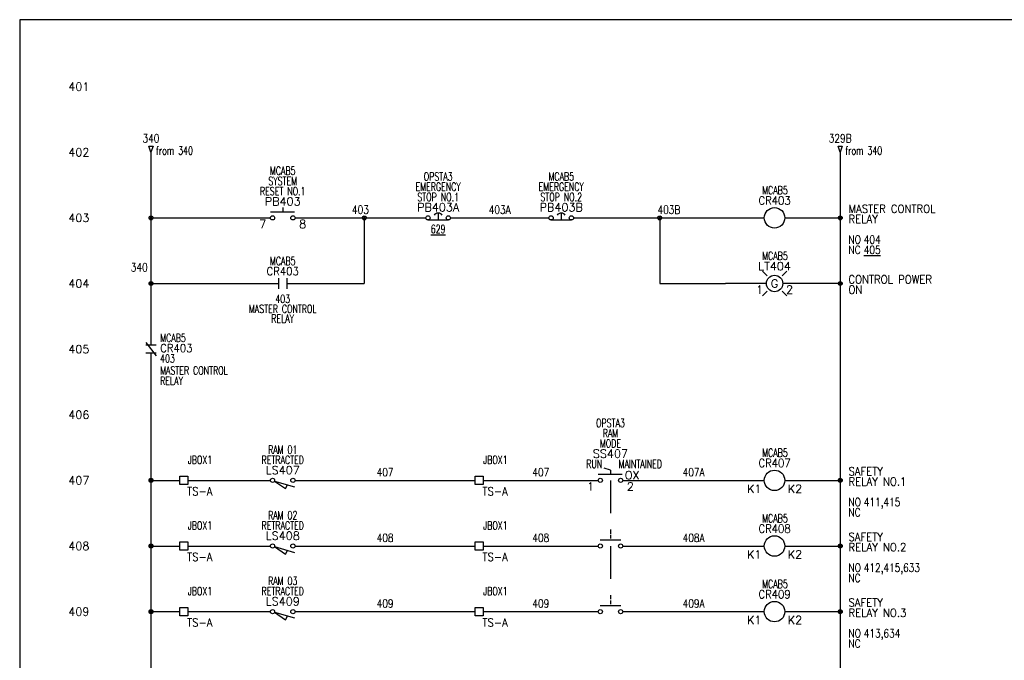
# Model space of a CAD drawing. Extents: x 0 to 30, y 0 to 19.
# Tile 2 of 3: x 0 to 15, y 9.3 to 19. Entities that reach past the tile are written whole.
import ezdxf
from ezdxf.enums import TextEntityAlignment as Align

# ---------------------------------------------------------------- set-up
doc = ezdxf.new("R2010")
doc.units = 0
doc.header["$MEASUREMENT"] = 0
doc.linetypes.add('DASHED', pattern=[0.75, 0.5, -0.25])
for name, color, linetype in [('BLK_14AWG', 252, 'Continuous'), ('DESC', 1, 'Continuous'), ('DESCCHILD', 7, 'Continuous'), ('LINK', 8, 'DASHED'), ('LOC', 140, 'Continuous'), ('MISC', 30, 'Continuous'), ('POS', 7, 'Continuous'), ('RED_18AWG', 1, 'Continuous'), ('SYMS', 7, 'Continuous'), ('TAGS', 30, 'Continuous'), ('TERMS', 6, 'Continuous'), ('WHT_16AWG', 7, 'Continuous'), ('WIRECOPY', 52, 'Continuous'), ('WIRENO', 3, 'Continuous'), ('WIREREF_DEST', 62, 'Continuous'), ('XREF', 7, 'Continuous'), ('XREFCHILD', 7, 'Continuous')]:
    doc.layers.add(name, color=color, linetype=linetype)
doc.layers.add('Viewports', color=3, linetype='Continuous', plot=False)
doc.styles.add('WD', font='romans.shx')

# ---------------------------------------------------------------- blocks, each defined once
blk = doc.blocks.new('WD_MLRH')
at = {"style": 'WD'}
blk.add_attdef('RUNGFIRST', text='', height=0.125, dxfattribs=at).set_placement((-0.25, 0), align=Align.MIDDLE_RIGHT)
at = {"style": 'WD', "flags": 1}
for tag, p in [('RUNGHORV', (-0.25, -0.127)), ('RUNGINC', (-0.25, -0.163)), ('WIREMODE', (-0.25, -0.281)), ('RUNGDIST', (-0.25, -0.2)), ('RUNGCNT', (-0.25, -0.237)), ('WIREFMT', (-0.25, -0.321)), ('WIRE-START', (-0.25, -0.356)), ('WIRE-GSUF', (-0.25, -0.396)), ('PH3SPACE', (-0.25, -0.437))]:
    blk.add_attdef(tag, text='', height=0.025, dxfattribs=at).set_placement(p, align=Align.RIGHT)
blk = doc.blocks.new('WDDOT')
for radius in [0.03, 0.0187, 0.00929]:
    blk.add_circle((0, 0), radius)
blk = doc.blocks.new('HSS112')
for p, q in [((0, 0.156), (-0.094, 0.188)), ((0, 0.156), (0, 0.094)), ((-0.185, 0.094), (0.18, 0.094))]:
    blk.add_line(p, q)
for centre in [(-0.155, 0), (0.155, 0)]:
    blk.add_circle(centre, 0.0322)
at = {"style": 'WD', "width": 0.7}
for tag, p in [('INST', (0, 0.982)), ('LOC', (0, 0.812)), ('DESC1', (0, 0.656)), ('DESC2', (0, 0.5)), ('XREF', (0, -0.219))]:
    blk.add_attdef(tag, text='', height=0.125, dxfattribs=at).set_placement(p, align=Align.CENTER)
at = {"style": 'WD'}
blk.add_attdef('TAG1', text='', height=0.125, dxfattribs=at).set_placement((0, 0.344), align=Align.CENTER)
at = {"style": 'WD', "width": 0.7}
blk.add_attdef('POS1', text='', height=0.125, dxfattribs=at).set_placement((-0.125, 0.188), align=Align.RIGHT)
blk.add_attdef('POS2', (0.125, 0.188), '', height=0.125, dxfattribs=at)
at = {"style": 'WD'}
for tag, p, height in [('X2LINK', (0, 0.219), 0.01), ('X8LINK', (0, 0), 0.01), ('STATE', (0.219, 0.016), 0.125)]:
    blk.add_attdef(tag, p, '', height=height, dxfattribs=at)
for tag, p, height, flags in [('FAMILY', (0.205, 0.152), 0.01, 9), ('X4TERM01', (-0.188, 0), 0.0125, 1), ('X1TERM02', (0.188, 0), 0.0125, 1), ('CONTACT', (0.205, 0.136), 0.01, 1)]:
    blk.add_attdef(tag, p, '', height=height, dxfattribs=dict(at, flags=flags))
at = {"linetype": 'Continuous', "style": 'WD', "flags": 9}
for tag, p in [('ASSYCODE', (0.25, 0.094)), ('MFG', (0.23, 0.108)), ('CAT', (0.232, 0.121))]:
    blk.add_attdef(tag, text='', height=0.01, dxfattribs=at).set_placement(p, align=Align.CENTER)
at = {"linetype": 'Continuous', "style": 'WD', "flags": 8}
blk.add_attdef('TERM01', text='', height=0.125, dxfattribs=at).set_placement((-0.25, -0.031), align=Align.TOP_RIGHT)
blk.add_attdef('TERM02', text='', height=0.125, dxfattribs=at).set_placement((0.25, -0.031), align=Align.TOP_LEFT)
blk = doc.blocks.new('HLS11')
at = {"linetype": 'Continuous'}
for p, q in [((-0.125, -0.01), (0.041, -0.124)), ((-0.125, -0.01), (0.179, -0.097)), ((0.041, -0.124), (0.073, -0.067))]:
    blk.add_line(p, q, dxfattribs=at)
for centre in [(-0.155, 0), (0.155, 0)]:
    blk.add_circle(centre, 0.0322)
at = {"style": 'WD', "width": 0.7}
for tag, p in [('INST', (0, 0.719)), ('LOC', (0, 0.562)), ('DESC1', (0, 0.406)), ('DESC2', (0, 0.25)), ('XREF', (0, -0.299)), ('WDTAGALT', (0.006, -0.438))]:
    blk.add_attdef(tag, text='', height=0.125, dxfattribs=at).set_placement(p, align=Align.CENTER)
at = {"style": 'WD'}
blk.add_attdef('TAG1', text='', height=0.125, dxfattribs=at).set_placement((0, 0.094), align=Align.CENTER)
for tag, p, height, flags in [('X4TERM01', (-0.188, 0), 0.0125, 1), ('CONTACT', (0.038, 0.02), 0.01, 1), ('FAMILY', (0.038, 0.037), 0.01, 9), ('X1TERM02', (0.188, 0), 0.0125, 1)]:
    blk.add_attdef(tag, p, '', height=height, dxfattribs=dict(at, flags=flags))
for tag, p in [('X2LINK', (0, 0.031)), ('X8LINK', (0, -0.156))]:
    blk.add_attdef(tag, p, '', height=0.01, dxfattribs=at)
at = {"linetype": 'Continuous', "style": 'WD', "flags": 9}
for tag, p in [('CAT', (0.063, -0.007)), ('ASSYCODE', (0.062, -0.047)), ('MFG', (0.063, -0.027))]:
    blk.add_attdef(tag, text='', height=0.01, dxfattribs=at).set_placement(p, align=Align.CENTER)
at = {"linetype": 'Continuous', "style": 'WD', "flags": 8}
blk.add_attdef('TERM01', text='', height=0.125, dxfattribs=at).set_placement((-0.25, -0.031), align=Align.TOP_RIGHT)
blk.add_attdef('TERM02', text='', height=0.125, dxfattribs=at).set_placement((0.25, -0.031), align=Align.TOP_LEFT)
blk = doc.blocks.new('HCR1')
blk.add_circle((0, 0), 0.156)
at = {"style": 'WD'}
for tag, width, p in [('INST', 0.7, (0.006, 0.528)), ('LOC', 0.7, (0.006, 0.359)), ('TAG1', 0.9, (0, 0.202))]:
    blk.add_attdef(tag, text='', height=0.125, dxfattribs=dict(at, width=width)).set_placement(p, align=Align.CENTER)
at = {"style": 'WD', "flags": 9}
blk.add_attdef('FAMILY', text='', height=0.01, dxfattribs=at).set_placement((-0.005, 0.17), align=Align.CENTER)
at = {"linetype": 'Continuous', "style": 'WD', "flags": 1}
for tag, p in [('CAT', (0, 0.159)), ('MFG', (0, 0.14))]:
    blk.add_attdef(tag, text='', height=0.01, dxfattribs=at).set_placement(p, align=Align.MIDDLE)
at = {"style": 'WD'}
for tag, p, width in [('DESC1', (1.126, 0.076), 0.9), ('DESC2', (1.126, -0.081), 0.9), ('DESC3', (1.126, -0.237), 0.9), ('XREFNO', (1.359, -0.393), 0.8), ('XREFNC', (1.359, -0.549), 0.8)]:
    blk.add_attdef(tag, p, '', height=0.125, dxfattribs=dict(at, width=width))
at = {"style": 'WD', "flags": 1}
for tag, p in [('X4TERM01', (-0.156, 0)), ('X1TERM02', (0.156, 0))]:
    blk.add_attdef(tag, p, '', height=0.0125, dxfattribs=at)
at = {"linetype": 'Continuous', "style": 'WD', "flags": 9}
blk.add_attdef('ASSYCODE', text='', height=0.01, dxfattribs=at).set_placement((0, 0.125), align=Align.CENTER)
at = {"linetype": 'Continuous', "style": 'WD'}
blk.add_attdef('TERM01', text='', height=0.125, dxfattribs=at).set_placement((-0.2, -0.066), align=Align.TOP_RIGHT)
blk.add_attdef('TERM02', text='', height=0.125, dxfattribs=at).set_placement((0.2, -0.066), align=Align.TOP_LEFT)
at = {"style": 'WD', "width": 0.8, "flags": 8}
for tag, p in [('NO', (1.126, -0.393)), ('NC', (1.126, -0.549))]:
    blk.add_attdef(tag, p, '', height=0.125, dxfattribs=at)
blk = doc.blocks.new('HA1D2')
blk.add_lwpolyline([(0, 0.094), (0.031, 0.094), (0, 0), (-0.031, 0.094), (0, 0.094)])
at = {"style": 'WD', "width": 0.8, "flags": 8}
blk.add_attdef('WIRENO', text='', height=0.125, dxfattribs=at).set_placement((0, 0.15), align=Align.CENTER)
at = {"style": 'WD', "flags": 1}
for tag, p in [('X8TERM01', (0, 0)), ('SIGCODE', (0.026, 0.066))]:
    blk.add_attdef(tag, p, '', height=0.01, dxfattribs=at)
at = {"style": 'WD', "width": 0.7}
for tag, p in [('XREF', (0.077, -0.037)), ('DESC1', (0.077, -0.206))]:
    blk.add_attdef(tag, p, '', height=0.125, dxfattribs=at)
blk = doc.blocks.new('HT0W01')
for p, q in [((-0.062, 0.062), (0.062, 0.062)), ((-0.062, -0.062), (-0.062, 0.062)), ((0.062, 0.062), (0.062, -0.062)), ((0.062, -0.062), (-0.062, -0.062))]:
    blk.add_line(p, q)
at = {"style": 'WD'}
for tag, p, width in [('INST', (0.062, 0.42), 0.7), ('LOC', (0.062, 0.25), 0.7), ('DESC1', (0.05, -0.385), 0.8)]:
    blk.add_attdef(tag, p, '', height=0.125, dxfattribs=dict(at, width=width))
at = {"linetype": 'Continuous', "style": 'WD', "width": 0.8, "flags": 8}
blk.add_attdef('WIRENO', text='', height=0.125, dxfattribs=at).set_placement((0, 0.094), align=Align.CENTER)
at = {"style": 'WD', "flags": 1}
for tag, p, height in [('X4TERM01', (-0.062, 0), 0.0125), ('X4TERMDESC01', (-0.055, -0.023), 0.025), ('X2TERMDESC01', (-0.006, 0.029), 0.025), ('X2TERM01', (0, 0.062), 0.0125), ('STRIPSEQ', (0, 0), 0.00125), ('X1TERMDESC01', (0.039, 0.007), 0.025), ('X1TERM01', (0.062, 0), 0.0125), ('LINKTERM', (0, -0.002), 0.00125), ('X8TERM01', (0, -0.062), 0.0125), ('X8TERMDESC01', (0, -0.054), 0.025)]:
    blk.add_attdef(tag, p, '', height=height, dxfattribs=at)
at = {"linetype": 'Continuous', "style": 'WD'}
for tag, p, height, width, flags in [('TAGSTRIP', (0.05, -0.229), 0.125, 0.9, 8), ('CAT', (0.213, -0.406), 0.109, 0.8, 1), ('DESC2', (0.05, -0.541), 0.125, 0.8, 8), ('DESC3', (0.05, -0.698), 0.125, 0.8, 8)]:
    blk.add_attdef(tag, p, '', height=height, dxfattribs=dict(at, width=width, flags=flags))
at = {"linetype": 'Continuous', "style": 'WD', "width": 0.8, "flags": 1}
blk.add_attdef('MFG', text='', height=0.109, dxfattribs=at).set_placement((0.088, -0.406), align=Align.RIGHT)
at = {"style": 'WD', "width": 0.7, "flags": 1}
blk.add_attdef('ASSYCODE', (0.062, -0.281), '', height=0.01, dxfattribs=at)
blk = doc.blocks.new('HSS21')
for p, q in [((0, 0.168), (0, 0.115)), ((-0.156, 0.094), (0.156, 0.094))]:
    blk.add_line(p, q)
for centre in [(-0.155, 0), (0.155, 0)]:
    blk.add_circle(centre, 0.0322)
at = {"style": 'WD', "width": 0.7}
for tag, p in [('INST', (0, 0.826)), ('LOC', (0, 0.656)), ('DESC1', (0, 0.5)), ('DESC2', (0, 0.344)), ('XREF', (0, -0.219))]:
    blk.add_attdef(tag, text='', height=0.125, dxfattribs=at).set_placement(p, align=Align.CENTER)
at = {"style": 'WD'}
blk.add_attdef('TAG2', text='', height=0.125, dxfattribs=at).set_placement((0, 0.188), align=Align.CENTER)
for tag, p in [('X2LINK', (0, 0.188)), ('X8LINK', (0, 0))]:
    blk.add_attdef(tag, p, '', height=0.01, dxfattribs=at)
for tag, p, height, flags in [('X4TERM01', (-0.188, 0), 0.0125, 1), ('CONTACT', (0.056, 0.111), 0.01, 9), ('FAMILY', (0.056, 0.127), 0.01, 9), ('X1TERM02', (0.188, 0), 0.0125, 1)]:
    blk.add_attdef(tag, p, '', height=height, dxfattribs=dict(at, flags=flags))
at = {"style": 'WD', "width": 0.8}
blk.add_attdef('STATE', (0.219, 0.016), '', height=0.125, dxfattribs=at)
at = {"linetype": 'Continuous', "style": 'WD', "flags": 8}
blk.add_attdef('TERM01', text='', height=0.125, dxfattribs=at).set_placement((-0.25, -0.031), align=Align.TOP_RIGHT)
blk.add_attdef('TERM02', text='', height=0.125, dxfattribs=at).set_placement((0.25, -0.031), align=Align.TOP_LEFT)
blk = doc.blocks.new('HPB11')
for p, q in [((0, 0.156), (0, 0.094)), ((-0.185, 0.094), (0.18, 0.094))]:
    blk.add_line(p, q)
for centre in [(-0.155, 0), (0.155, 0)]:
    blk.add_circle(centre, 0.0322)
at = {"style": 'WD', "width": 0.7}
for tag, p in [('INST', (0, 0.826)), ('LOC', (0, 0.656)), ('DESC1', (0, 0.5)), ('DESC2', (0, 0.344)), ('XREF', (0, -0.219))]:
    blk.add_attdef(tag, text='', height=0.125, dxfattribs=at).set_placement(p, align=Align.CENTER)
at = {"style": 'WD'}
blk.add_attdef('TAG1', text='', height=0.125, dxfattribs=at).set_placement((0, 0.188), align=Align.CENTER)
for tag, p in [('X2LINK', (0, 0.219)), ('X8LINK', (0, 0))]:
    blk.add_attdef(tag, p, '', height=0.01, dxfattribs=at)
for tag, p, height, flags in [('FAMILY', (0.205, 0.152), 0.01, 9), ('X4TERM01', (-0.188, 0), 0.0125, 1), ('X1TERM02', (0.188, 0), 0.0125, 1), ('CONTACT', (0.205, 0.136), 0.01, 1)]:
    blk.add_attdef(tag, p, '', height=height, dxfattribs=dict(at, flags=flags))
at = {"linetype": 'Continuous', "style": 'WD', "flags": 9}
for tag, p in [('ASSYCODE', (0.23, 0.071)), ('MFG', (0.228, 0.089)), ('CAT', (0.23, 0.108))]:
    blk.add_attdef(tag, text='', height=0.01, dxfattribs=at).set_placement(p, align=Align.CENTER)
at = {"linetype": 'Continuous', "style": 'WD', "flags": 8}
blk.add_attdef('TERM01', text='', height=0.125, dxfattribs=at).set_placement((-0.25, -0.031), align=Align.TOP_RIGHT)
blk.add_attdef('TERM02', text='', height=0.125, dxfattribs=at).set_placement((0.25, -0.031), align=Align.TOP_LEFT)
blk = doc.blocks.new('HCR21')
at = {"linetype": 'Continuous'}
for p, q in [((-0.062, 0.08), (-0.062, -0.08)), ((0.062, 0.08), (0.062, -0.08))]:
    blk.add_line(p, q, dxfattribs=at)
at = {"style": 'WD'}
for tag, width, p in [('INST', 0.7, (0, 0.451)), ('LOC', 0.7, (0, 0.281)), ('TAG2', 0.9, (0, 0.125)), ('XREF', 0.7, (0, -0.297)), ('DESC1', 0.7, (0, -0.449)), ('DESC2', 0.7, (0, -0.597)), ('DESC3', 0.7, (0, -0.744))]:
    blk.add_attdef(tag, text='', height=0.125, dxfattribs=dict(at, width=width)).set_placement(p, align=Align.CENTER)
for tag, p, height, flags in [('X4TERM01', (-0.062, 0), 0.0125, 1), ('X1TERM02', (0.062, 0), 0.0125, 1), ('CONTACT', (0.097, 0.036), 0.01, 1), ('FAMILY', (0.097, 0.053), 0.01, 9)]:
    blk.add_attdef(tag, p, '', height=height, dxfattribs=dict(at, flags=flags))
for tag, p in [('X2LINK', (0, 0.125)), ('X8LINK', (0, -0.125))]:
    blk.add_attdef(tag, p, '', height=0.01, dxfattribs=at)
at = {"linetype": 'Continuous', "style": 'WD', "flags": 8}
blk.add_attdef('TERM01', text='', height=0.125, dxfattribs=at).set_placement((-0.125, -0.016), align=Align.TOP_RIGHT)
blk.add_attdef('TERM02', text='', height=0.125, dxfattribs=at).set_placement((0.125, -0.016), align=Align.TOP_LEFT)
blk = doc.blocks.new('VCR22')
at = {"linetype": 'Continuous'}
for p, q in [((-0.08, 0.1), (0.08, -0.1)), ((0.08, 0.062), (-0.08, 0.062)), ((0.08, -0.063), (-0.08, -0.063))]:
    blk.add_line(p, q, dxfattribs=at)
at = {"style": 'WD'}
for tag, p, width in [('INST', (0.141, 0.266), 0.7), ('LOC', (0.141, 0.109), 0.7), ('TAG2', (0.141, -0.047), 0.9), ('XREF', (0.139, -0.205), 0.7), ('DESC1', (0.139, -0.388), 0.7), ('DESC2', (0.139, -0.545), 0.7), ('DESC3', (0.139, -0.701), 0.7)]:
    blk.add_attdef(tag, p, '', height=0.125, dxfattribs=dict(at, width=width))
at = {"linetype": 'Continuous', "style": 'WD', "flags": 8}
blk.add_attdef('TERM01', text='', height=0.125, dxfattribs=at).set_placement((-0.039, 0.156), align=Align.RIGHT)
at = {"style": 'WD'}
for tag, p, flags in [('FAMILY', (-0.19, -0.001), 9), ('CONTACT', (-0.19, -0.022), 1)]:
    blk.add_attdef(tag, p, '', height=0.0125, dxfattribs=dict(at, flags=flags))
at = {"color": 7, "style": 'WD'}
for tag, p in [('X4LINK', (-0.176, 0)), ('X1LINK', (0.156, 0))]:
    blk.add_attdef(tag, p, '', height=0.0125, dxfattribs=at)
at = {"color": 7, "style": 'WD', "flags": 1}
for tag, p in [('X2TERM01', (0, 0.062)), ('X8TERM02', (0, -0.063))]:
    blk.add_attdef(tag, p, '', height=0.0125, dxfattribs=at)
at = {"linetype": 'Continuous', "style": 'WD', "flags": 8}
blk.add_attdef('TERM02', text='', height=0.125, dxfattribs=at).set_placement((-0.039, -0.156), align=Align.TOP_RIGHT)
blk = doc.blocks.new('HPB12M')
for p, q in [((0, 0.074), (0, -0.031)), ((-0.156, -0.032), (0.156, -0.032))]:
    blk.add_line(p, q)
for centre in [(-0.155, 0), (0.155, 0)]:
    blk.add_circle(centre, 0.0322)
blk.add_arc((0, -0.006), 0.0781, 36.8699, 143.1301)
at = {"style": 'WD', "width": 0.7}
for tag, p in [('INST', (0, 0.738)), ('LOC', (0, 0.568)), ('DESC1', (0, 0.412)), ('DESC2', (0, 0.255)), ('XREF', (0, -0.232))]:
    blk.add_attdef(tag, text='', height=0.125, dxfattribs=at).set_placement(p, align=Align.CENTER)
at = {"style": 'WD'}
blk.add_attdef('TAG1', text='', height=0.125, dxfattribs=at).set_placement((0, 0.099), align=Align.CENTER)
for tag, p, height, flags in [('X4TERM01', (-0.188, 0), 0.0125, 1), ('CONTACT', (0.054, 0.042), 0.01, 9), ('FAMILY', (0.054, 0.058), 0.01, 9), ('X1TERM02', (0.188, 0), 0.0125, 1)]:
    blk.add_attdef(tag, p, '', height=height, dxfattribs=dict(at, flags=flags))
for tag, p in [('X2LINK', (0, 0.125)), ('X8LINK', (0, -0.094))]:
    blk.add_attdef(tag, p, '', height=0.01, dxfattribs=at)
at = {"linetype": 'Continuous', "style": 'WD', "flags": 9}
for tag, p in [('MFG', (0.076, 0)), ('CAT', (0.076, 0.017)), ('ASSYCODE', (0.076, -0.017))]:
    blk.add_attdef(tag, text='', height=0.01, dxfattribs=at).set_placement(p, align=Align.CENTER)
at = {"linetype": 'Continuous', "style": 'WD', "flags": 8}
blk.add_attdef('TERM01', text='', height=0.125, dxfattribs=at).set_placement((-0.25, -0.016), align=Align.TOP_RIGHT)
blk.add_attdef('TERM02', text='', height=0.125, dxfattribs=at).set_placement((0.25, -0.016), align=Align.TOP_LEFT)
blk = doc.blocks.new('WD_WNH')
at = {"linetype": 'Continuous', "style": 'WD', "width": 0.8}
blk.add_attdef('WIRENO', text='', height=0.125, dxfattribs=at).set_placement((0, 0.062), align=Align.CENTER)
at = {"style": 'WD', "flags": 1}
for tag, p in [('W01USER', (0, 0.078)), ('W02USER', (0, 0.07)), ('W03USER', (0, 0.062)), ('W04USER', (0, 0.055)), ('W05USER', (0, 0.047)), ('W06USER', (0, 0.039)), ('W07USER', (0, 0.031)), ('W08USER', (0, 0.023)), ('W09USER', (0, 0.016)), ('W10USER', (0, 0.008))]:
    blk.add_attdef(tag, text='', height=0.005, dxfattribs=at).set_placement(p, align=Align.CENTER)
blk = doc.blocks.new('HLT1G')
for p, q in [((-0.115, 0.115), (-0.186, 0.186)), ((0.115, 0.115), (0.186, 0.186)), ((-0.115, -0.115), (-0.186, -0.186)), ((0.115, -0.115), (0.186, -0.186))]:
    blk.add_line(p, q)
blk.add_circle((0, 0), 0.125)
at = {"style": 'WD', "width": 0.7}
for tag, p in [('INST', (0.006, 0.528)), ('LOC', (0.006, 0.359))]:
    blk.add_attdef(tag, text='', height=0.125, dxfattribs=at).set_placement(p, align=Align.CENTER)
at = {"style": 'WD'}
blk.add_attdef('TAG1', text='', height=0.125, dxfattribs=at).set_placement((0, 0.202), align=Align.CENTER)
at = {"style": 'WD', "flags": 9}
blk.add_attdef('FAMILY', text='', height=0.01, dxfattribs=at).set_placement((-0.005, 0.161), align=Align.CENTER)
at = {"style": 'WD'}
blk.add_attdef('COLOR', text='', height=0.125, dxfattribs=at).set_placement((0, 0), align=Align.MIDDLE)
at = {"style": 'WD', "flags": 1}
for tag, p in [('X4TERM01', (-0.125, 0)), ('X1TERM02', (0.125, 0))]:
    blk.add_attdef(tag, p, '', height=0.0125, dxfattribs=at)
at = {"linetype": 'Continuous', "style": 'WD', "flags": 9}
blk.add_attdef('ASSYCODE', text='', height=0.01, dxfattribs=at).set_placement((-0.003, 0.096), align=Align.CENTER)
at = {"linetype": 'Continuous', "style": 'WD', "flags": 1}
for tag, p in [('MFG', (0, 0.121)), ('CAT', (0, 0.14))]:
    blk.add_attdef(tag, text='', height=0.01, dxfattribs=at).set_placement(p, align=Align.MIDDLE)
at = {"style": 'WD'}
for tag, p, width in [('DESC1', (1.125, 0), 0.9), ('WDTAGALT', (1.125, -0.312), 0.7)]:
    blk.add_attdef(tag, p, '', height=0.125, dxfattribs=dict(at, width=width))
at = {"linetype": 'Continuous', "style": 'WD', "flags": 8}
blk.add_attdef('TERM01', text='', height=0.125, dxfattribs=at).set_placement((-0.175, -0.031), align=Align.TOP_RIGHT)
blk.add_attdef('TERM02', text='', height=0.125, dxfattribs=at).set_placement((0.175, -0.031), align=Align.TOP_LEFT)
at = {"style": 'WD', "width": 0.9}
blk.add_attdef('DESC2', text='', height=0.125, dxfattribs=at).set_placement((1.125, -0.031), align=Align.TOP_LEFT)
blk = doc.blocks.new('WD_WNV')
at = {"linetype": 'Continuous', "style": 'WD', "width": 0.8}
blk.add_attdef('WIRENO', text='', height=0.125, dxfattribs=at).set_placement((-0.05, 0), align=Align.MIDDLE_RIGHT)
at = {"style": 'WD', "flags": 1}
for tag, p in [('W01USER', (-0.062, 0.094)), ('W02USER', (-0.062, 0.086)), ('W03USER', (-0.062, 0.078)), ('W04USER', (-0.062, 0.07)), ('W05USER', (-0.062, 0.062)), ('W06USER', (-0.062, 0.055)), ('W07USER', (-0.062, 0.047)), ('W08USER', (-0.062, 0.039)), ('W09USER', (-0.062, 0.031)), ('W10USER', (-0.062, 0.023))]:
    blk.add_attdef(tag, text='', height=0.005, dxfattribs=at).set_placement(p, align=Align.CENTER)
blk = doc.blocks.new('WD_WCH')
at = {"linetype": 'Continuous', "style": 'WD', "width": 0.8}
blk.add_attdef('WIRECOPY', text='', height=0.125, dxfattribs=at).set_placement((0, 0.0625), align=Align.CENTER)

msp = doc.modelspace()

# ---------------------------------------------------------------- linework, layer by layer
at = {"layer": 'BLK_14AWG'}
for p, q in [((2, 17), (2, 14.062)), ((2, 16), (3.82, 16)), ((2, 15), (3.945, 15)), ((2, 13.938), (2, 1)), ((2, 12), (2.438, 12)), ((2.562, 12), (3.82, 12)), ((2, 11), (2.438, 11)), ((2.562, 11), (3.819, 11)), ((2, 10), (2.438, 10)), ((2.562, 10), (3.819, 10))]:
    msp.add_line(p, q, dxfattribs=at)
at = {"layer": 'LINK'}
for points in [[(9, 12), (9, 11.188)], [(9, 11), (9, 10.188)]]:
    msp.add_lwpolyline(points, dxfattribs=at)
at = {"layer": 'RED_18AWG'}
for p, q in [((4.194, 16), (6.188, 16)), ((5.25, 16), (5.25, 15)), ((6.562, 16), (8.062, 16)), ((8.438, 16), (11.344, 16)), ((9.75, 16), (9.75, 15)), ((4.069, 15), (5.25, 15)), ((9.75, 15), (10.75, 15)), ((11.375, 15), (10.75, 15)), ((4.194, 12), (6.938, 12)), ((7.062, 12), (8.812, 12)), ((9.188, 12), (11.344, 12)), ((4.194, 11), (6.938, 11)), ((7.062, 11), (8.812, 11)), ((9.188, 11), (11.344, 11)), ((4.194, 10), (6.938, 10)), ((7.062, 10), (8.812, 10)), ((9.188, 10), (11.344, 10))]:
    msp.add_line(p, q, dxfattribs=at)
at = {"layer": 'Viewports'}
msp.add_lwpolyline([(0, 0), (30, 0), (30, 19.02), (0, 19.02)], close=True, dxfattribs=at)
at = {"layer": 'WHT_16AWG'}
for p, q in [((12.5, 17), (12.5, 1)), ((11.656, 16), (12.5, 16)), ((12.5, 15), (11.625, 15)), ((11.656, 12), (12.5, 12)), ((11.656, 11), (12.5, 11)), ((11.656, 10), (12.5, 10))]:
    msp.add_line(p, q, dxfattribs=at)

# ---------------------------------------------------------------- block references
at = {"layer": 'SYMS'}
ref = msp.add_blockref('WD_MLRH', (1.312, 18), dxfattribs=at)
ref.add_attrib('RUNGFIRST', '401', dxfattribs={"layer": 'MISC', "height": 0.125, "style": 'WD'}).set_placement((1.062, 18), align=Align.MIDDLE_RIGHT)
ref = msp.add_blockref('HA1D2', (2, 17), dxfattribs=at)
ref.add_attrib('WIRENO', '340', dxfattribs={"layer": 'WIREREF_DEST', "height": 0.125, "style": 'WD', "width": 0.8, "flags": 8}).set_placement((2, 17.15), align=Align.CENTER)
ref.add_attrib('XREF', 'from 340', (2.077, 16.963), dxfattribs={"layer": 'XREF', "height": 0.125, "style": 'WD', "width": 0.7})
ref = msp.add_blockref('HA1D2', (12.5, 17), dxfattribs=at)
ref.add_attrib('WIRENO', '329B', dxfattribs={"layer": 'WIREREF_DEST', "height": 0.125, "style": 'WD', "width": 0.8, "flags": 8}).set_placement((12.5, 17.15), align=Align.CENTER)
ref.add_attrib('XREF', 'from 340', (12.577, 16.963), dxfattribs={"layer": 'XREF', "height": 0.125, "style": 'WD', "width": 0.7})
ref = msp.add_blockref('HPB11', (4.007, 16), dxfattribs=at)
ref.add_attrib('TERM01', '7', dxfattribs={"layer": 'TERMS', "linetype": 'Continuous', "height": 0.125, "style": 'WD', "flags": 8}).set_placement((3.757, 15.969), align=Align.TOP_RIGHT)
ref.add_attrib('TERM02', '8', dxfattribs={"layer": 'TERMS', "linetype": 'Continuous', "height": 0.125, "style": 'WD', "flags": 8}).set_placement((4.257, 15.969), align=Align.TOP_LEFT)
ref.add_attrib('LOC', 'MCAB5', dxfattribs={"layer": 'LOC', "height": 0.125, "style": 'WD', "width": 0.7}).set_placement((4.007, 16.656), align=Align.CENTER)
ref.add_attrib('DESC2', 'RESET NO.1', dxfattribs={"layer": 'DESC', "height": 0.125, "style": 'WD', "width": 0.7}).set_placement((4.007, 16.344), align=Align.CENTER)
ref.add_attrib('DESC1', 'SYSTEM', dxfattribs={"layer": 'DESC', "height": 0.125, "style": 'WD', "width": 0.7}).set_placement((4.007, 16.5), align=Align.CENTER)
ref.add_attrib('TAG1', 'PB403', dxfattribs={"layer": 'TAGS', "height": 0.125, "style": 'WD'}).set_placement((4.007, 16.188), align=Align.CENTER)
ref = msp.add_blockref('HPB12M', (6.375, 16), dxfattribs=at)
ref.add_attrib('LOC', 'OPSTA3', dxfattribs={"layer": 'LOC', "height": 0.125, "style": 'WD', "width": 0.7}).set_placement((6.375, 16.568), align=Align.CENTER)
ref.add_attrib('XREF', '%%u629%%u', dxfattribs={"layer": 'XREF', "height": 0.125, "style": 'WD', "width": 0.7}).set_placement((6.375, 15.768), align=Align.CENTER)
ref.add_attrib('DESC2', 'STOP NO.1', dxfattribs={"layer": 'DESC', "height": 0.125, "style": 'WD', "width": 0.7}).set_placement((6.375, 16.255), align=Align.CENTER)
ref.add_attrib('DESC1', 'EMERGENCY', dxfattribs={"layer": 'DESC', "height": 0.125, "style": 'WD', "width": 0.7}).set_placement((6.375, 16.412), align=Align.CENTER)
ref.add_attrib('TAG1', 'PB403A', dxfattribs={"layer": 'TAGS', "height": 0.125, "style": 'WD'}).set_placement((6.375, 16.099), align=Align.CENTER)
ref = msp.add_blockref('HPB12M', (8.25, 16), dxfattribs=at)
ref.add_attrib('LOC', 'MCAB5', dxfattribs={"layer": 'LOC', "height": 0.125, "style": 'WD', "width": 0.7}).set_placement((8.25, 16.568), align=Align.CENTER)
ref.add_attrib('DESC2', 'STOP NO.2', dxfattribs={"layer": 'DESC', "height": 0.125, "style": 'WD', "width": 0.7}).set_placement((8.25, 16.255), align=Align.CENTER)
ref.add_attrib('DESC1', 'EMERGENCY', dxfattribs={"layer": 'DESC', "height": 0.125, "style": 'WD', "width": 0.7}).set_placement((8.25, 16.412), align=Align.CENTER)
ref.add_attrib('TAG1', 'PB403B', dxfattribs={"layer": 'TAGS', "height": 0.125, "style": 'WD'}).set_placement((8.25, 16.099), align=Align.CENTER)
ref = msp.add_blockref('HCR1', (11.5, 16), dxfattribs=at)
ref.add_attrib('LOC', 'MCAB5', dxfattribs={"layer": 'LOC', "height": 0.125, "style": 'WD', "width": 0.7}).set_placement((11.506, 16.359), align=Align.CENTER)
ref.add_attrib('NC', 'NC', (12.626, 15.451), dxfattribs={"layer": 'MISC', "height": 0.125, "style": 'WD', "width": 0.8, "flags": 8})
ref.add_attrib('NO', 'NO', (12.626, 15.607), dxfattribs={"layer": 'MISC', "height": 0.125, "style": 'WD', "width": 0.8, "flags": 8})
ref.add_attrib('XREFNC', '%%u405%%u', (12.859, 15.451), dxfattribs={"layer": 'XREF', "height": 0.125, "style": 'WD', "width": 0.8})
ref.add_attrib('XREFNO', '404', (12.859, 15.607), dxfattribs={"layer": 'XREF', "height": 0.125, "style": 'WD', "width": 0.8})
ref.add_attrib('DESC2', 'RELAY', (12.626, 15.919), dxfattribs={"layer": 'DESC', "height": 0.125, "style": 'WD', "width": 0.9})
ref.add_attrib('DESC1', 'MASTER CONTROL', (12.626, 16.076), dxfattribs={"layer": 'DESC', "height": 0.125, "style": 'WD', "width": 0.9})
ref.add_attrib('TAG1', 'CR403', dxfattribs={"layer": 'TAGS', "height": 0.125, "style": 'WD', "width": 0.9}).set_placement((11.5, 16.202), align=Align.CENTER)
for name, p in [('WDDOT', (2, 16)), ('WDDOT', (5.25, 16)), ('WDDOT', (9.75, 16)), ('WDDOT', (12.5, 16)), ('WDDOT', (2, 15)), ('WDDOT', (12.5, 15)), ('WDDOT', (2, 12)), ('WDDOT', (12.5, 12)), ('HSS21', (9, 11)), ('WDDOT', (2, 11)), ('WDDOT', (12.5, 11)), ('HSS21', (9, 10)), ('WDDOT', (2, 10)), ('WDDOT', (12.5, 10))]:
    msp.add_blockref(name, p, dxfattribs=at)
ref = msp.add_blockref('HLT1G', (11.5, 15), dxfattribs=at)
ref.add_attrib('LOC', 'MCAB5', dxfattribs={"layer": 'LOC', "height": 0.125, "style": 'WD', "width": 0.7}).set_placement((11.506, 15.359), align=Align.CENTER)
ref.add_attrib('DESC2', 'ON', dxfattribs={"layer": 'DESC', "height": 0.125, "style": 'WD', "width": 0.9}).set_placement((12.625, 14.969), align=Align.TOP_LEFT)
ref.add_attrib('DESC1', 'CONTROL POWER', (12.625, 15), dxfattribs={"layer": 'DESC', "height": 0.125, "style": 'WD', "width": 0.9})
ref.add_attrib('TERM02', '2', dxfattribs={"layer": 'TERMS', "linetype": 'Continuous', "height": 0.125, "style": 'WD', "flags": 8}).set_placement((11.675, 14.969), align=Align.TOP_LEFT)
ref.add_attrib('TERM01', '1', dxfattribs={"layer": 'TERMS', "linetype": 'Continuous', "height": 0.125, "style": 'WD', "flags": 8}).set_placement((11.325, 14.969), align=Align.TOP_RIGHT)
ref.add_attrib('TAG1', 'LT404', dxfattribs={"layer": 'TAGS', "height": 0.125, "style": 'WD'}).set_placement((11.5, 15.202), align=Align.CENTER)
ref.add_attrib('COLOR', 'G', dxfattribs={"layer": 'MISC', "height": 0.125, "style": 'WD'}).set_placement((11.5, 15), align=Align.MIDDLE)
ref = msp.add_blockref('HCR21', (4.007, 15), dxfattribs=at)
ref.add_attrib('LOC', 'MCAB5', dxfattribs={"layer": 'LOC', "height": 0.125, "style": 'WD', "width": 0.7}).set_placement((4.007, 15.281), align=Align.CENTER)
ref.add_attrib('XREF', '403', dxfattribs={"layer": 'XREFCHILD', "height": 0.125, "style": 'WD', "width": 0.7}).set_placement((4.007, 14.703), align=Align.CENTER)
ref.add_attrib('DESC2', 'RELAY', dxfattribs={"layer": 'DESCCHILD', "height": 0.125, "style": 'WD', "width": 0.7}).set_placement((4.007, 14.403), align=Align.CENTER)
ref.add_attrib('DESC1', 'MASTER CONTROL', dxfattribs={"layer": 'DESCCHILD', "height": 0.125, "style": 'WD', "width": 0.7}).set_placement((4.007, 14.551), align=Align.CENTER)
ref.add_attrib('TAG2', 'CR403', dxfattribs={"layer": 'TAGS', "height": 0.125, "style": 'WD', "width": 0.9}).set_placement((4.007, 15.125), align=Align.CENTER)
ref = msp.add_blockref('VCR22', (2, 14), dxfattribs=at)
ref.add_attrib('LOC', 'MCAB5', (2.141, 14.109), dxfattribs={"layer": 'LOC', "height": 0.125, "style": 'WD', "width": 0.7})
ref.add_attrib('DESC2', 'RELAY', (2.139, 13.455), dxfattribs={"layer": 'DESCCHILD', "height": 0.125, "style": 'WD', "width": 0.7})
ref.add_attrib('DESC1', 'MASTER CONTROL', (2.139, 13.612), dxfattribs={"layer": 'DESCCHILD', "height": 0.125, "style": 'WD', "width": 0.7})
ref.add_attrib('XREF', '403', (2.139, 13.795), dxfattribs={"layer": 'XREFCHILD', "height": 0.125, "style": 'WD', "width": 0.7})
ref.add_attrib('TAG2', 'CR403', (2.141, 13.953), dxfattribs={"layer": 'TAGS', "height": 0.125, "style": 'WD', "width": 0.9})
ref = msp.add_blockref('HSS112', (9, 12), dxfattribs=at)
ref.add_attrib('TERM01', '1', dxfattribs={"layer": 'TERMS', "linetype": 'Continuous', "height": 0.125, "style": 'WD', "flags": 8}).set_placement((8.75, 11.969), align=Align.TOP_RIGHT)
ref.add_attrib('TERM02', '2', dxfattribs={"layer": 'TERMS', "linetype": 'Continuous', "height": 0.125, "style": 'WD', "flags": 8}).set_placement((9.25, 11.969), align=Align.TOP_LEFT)
ref.add_attrib('LOC', 'OPSTA3', dxfattribs={"layer": 'LOC', "height": 0.125, "style": 'WD', "width": 0.7}).set_placement((9, 12.812), align=Align.CENTER)
ref.add_attrib('STATE', 'OX', (9.219, 12.016), dxfattribs={"layer": 'MISC', "height": 0.125, "style": 'WD'})
ref.add_attrib('POS2', 'MAINTAINED', (9.125, 12.188), dxfattribs={"layer": 'POS', "height": 0.125, "style": 'WD', "width": 0.7})
ref.add_attrib('POS1', 'RUN', dxfattribs={"layer": 'POS', "height": 0.125, "style": 'WD', "width": 0.7}).set_placement((8.875, 12.188), align=Align.RIGHT)
ref.add_attrib('DESC2', 'MODE', dxfattribs={"layer": 'DESC', "height": 0.125, "style": 'WD', "width": 0.7}).set_placement((9, 12.5), align=Align.CENTER)
ref.add_attrib('DESC1', 'RAM', dxfattribs={"layer": 'DESC', "height": 0.125, "style": 'WD', "width": 0.7}).set_placement((9, 12.656), align=Align.CENTER)
ref.add_attrib('TAG1', 'SS407', dxfattribs={"layer": 'TAGS', "height": 0.125, "style": 'WD'}).set_placement((9, 12.344), align=Align.CENTER)
ref = msp.add_blockref('HLS11', (4.007, 12), dxfattribs=at)
ref.add_attrib('DESC2', 'RETRACTED', dxfattribs={"layer": 'DESC', "height": 0.125, "style": 'WD', "width": 0.7}).set_placement((4.007, 12.25), align=Align.CENTER)
ref.add_attrib('DESC1', 'RAM 01', dxfattribs={"layer": 'DESC', "height": 0.125, "style": 'WD', "width": 0.7}).set_placement((4.007, 12.406), align=Align.CENTER)
ref.add_attrib('TAG1', 'LS407', dxfattribs={"layer": 'TAGS', "height": 0.125, "style": 'WD'}).set_placement((4.007, 12.094), align=Align.CENTER)
ref = msp.add_blockref('HCR1', (11.5, 12), dxfattribs=at)
ref.add_attrib('LOC', 'MCAB5', dxfattribs={"layer": 'LOC', "height": 0.125, "style": 'WD', "width": 0.7}).set_placement((11.506, 12.359), align=Align.CENTER)
ref.add_attrib('NC', 'NC', (12.626, 11.451), dxfattribs={"layer": 'MISC', "height": 0.125, "style": 'WD', "width": 0.8, "flags": 8})
ref.add_attrib('NO', 'NO', (12.626, 11.607), dxfattribs={"layer": 'MISC', "height": 0.125, "style": 'WD', "width": 0.8, "flags": 8})
ref.add_attrib('TERM02', 'K2', dxfattribs={"layer": 'TERMS', "linetype": 'Continuous', "height": 0.125, "style": 'WD'}).set_placement((11.7, 11.934), align=Align.TOP_LEFT)
ref.add_attrib('TERM01', 'K1', dxfattribs={"layer": 'TERMS', "linetype": 'Continuous', "height": 0.125, "style": 'WD'}).set_placement((11.3, 11.934), align=Align.TOP_RIGHT)
ref.add_attrib('XREFNO', '411,415', (12.859, 11.607), dxfattribs={"layer": 'XREF', "height": 0.125, "style": 'WD', "width": 0.8})
ref.add_attrib('DESC2', 'RELAY NO.1', (12.626, 11.919), dxfattribs={"layer": 'DESC', "height": 0.125, "style": 'WD', "width": 0.9})
ref.add_attrib('DESC1', 'SAFETY', (12.626, 12.076), dxfattribs={"layer": 'DESC', "height": 0.125, "style": 'WD', "width": 0.9})
ref.add_attrib('TAG1', 'CR407', dxfattribs={"layer": 'TAGS', "height": 0.125, "style": 'WD', "width": 0.9}).set_placement((11.5, 12.202), align=Align.CENTER)
ref = msp.add_blockref('HT0W01', (2.5, 12), dxfattribs=at)
ref.add_attrib('LOC', 'JBOX1', (2.562, 12.25), dxfattribs={"layer": 'LOC', "height": 0.125, "style": 'WD', "width": 0.7})
ref.add_attrib('TAGSTRIP', 'TS-A', (2.55, 11.771), dxfattribs={"layer": 'TAGS', "linetype": 'Continuous', "height": 0.125, "style": 'WD', "width": 0.9, "flags": 8})
ref = msp.add_blockref('HT0W01', (7, 12), dxfattribs=at)
ref.add_attrib('LOC', 'JBOX1', (7.062, 12.25), dxfattribs={"layer": 'LOC', "height": 0.125, "style": 'WD', "width": 0.7})
ref.add_attrib('TAGSTRIP', 'TS-A', (7.05, 11.771), dxfattribs={"layer": 'TAGS', "linetype": 'Continuous', "height": 0.125, "style": 'WD', "width": 0.9, "flags": 8})
ref = msp.add_blockref('HLS11', (4.007, 11), dxfattribs=at)
ref.add_attrib('DESC2', 'RETRACTED', dxfattribs={"layer": 'DESC', "height": 0.125, "style": 'WD', "width": 0.7}).set_placement((4.007, 11.25), align=Align.CENTER)
ref.add_attrib('DESC1', 'RAM 02', dxfattribs={"layer": 'DESC', "height": 0.125, "style": 'WD', "width": 0.7}).set_placement((4.007, 11.406), align=Align.CENTER)
ref.add_attrib('TAG1', 'LS408', dxfattribs={"layer": 'TAGS', "height": 0.125, "style": 'WD'}).set_placement((4.007, 11.094), align=Align.CENTER)
ref = msp.add_blockref('HCR1', (11.5, 11), dxfattribs=at)
ref.add_attrib('LOC', 'MCAB5', dxfattribs={"layer": 'LOC', "height": 0.125, "style": 'WD', "width": 0.7}).set_placement((11.506, 11.359), align=Align.CENTER)
ref.add_attrib('NC', 'NC', (12.626, 10.451), dxfattribs={"layer": 'MISC', "height": 0.125, "style": 'WD', "width": 0.8, "flags": 8})
ref.add_attrib('NO', 'NO', (12.626, 10.607), dxfattribs={"layer": 'MISC', "height": 0.125, "style": 'WD', "width": 0.8, "flags": 8})
ref.add_attrib('TERM02', 'K2', dxfattribs={"layer": 'TERMS', "linetype": 'Continuous', "height": 0.125, "style": 'WD'}).set_placement((11.7, 10.934), align=Align.TOP_LEFT)
ref.add_attrib('TERM01', 'K1', dxfattribs={"layer": 'TERMS', "linetype": 'Continuous', "height": 0.125, "style": 'WD'}).set_placement((11.3, 10.934), align=Align.TOP_RIGHT)
ref.add_attrib('XREFNO', '412,415,633', (12.859, 10.607), dxfattribs={"layer": 'XREF', "height": 0.125, "style": 'WD', "width": 0.8})
ref.add_attrib('DESC2', 'RELAY NO.2', (12.626, 10.919), dxfattribs={"layer": 'DESC', "height": 0.125, "style": 'WD', "width": 0.9})
ref.add_attrib('DESC1', 'SAFETY', (12.626, 11.076), dxfattribs={"layer": 'DESC', "height": 0.125, "style": 'WD', "width": 0.9})
ref.add_attrib('TAG1', 'CR408', dxfattribs={"layer": 'TAGS', "height": 0.125, "style": 'WD', "width": 0.9}).set_placement((11.5, 11.202), align=Align.CENTER)
ref = msp.add_blockref('HT0W01', (2.5, 11), dxfattribs=at)
ref.add_attrib('LOC', 'JBOX1', (2.562, 11.25), dxfattribs={"layer": 'LOC', "height": 0.125, "style": 'WD', "width": 0.7})
ref.add_attrib('TAGSTRIP', 'TS-A', (2.55, 10.771), dxfattribs={"layer": 'TAGS', "linetype": 'Continuous', "height": 0.125, "style": 'WD', "width": 0.9, "flags": 8})
ref = msp.add_blockref('HT0W01', (7, 11), dxfattribs=at)
ref.add_attrib('LOC', 'JBOX1', (7.062, 11.25), dxfattribs={"layer": 'LOC', "height": 0.125, "style": 'WD', "width": 0.7})
ref.add_attrib('TAGSTRIP', 'TS-A', (7.05, 10.771), dxfattribs={"layer": 'TAGS', "linetype": 'Continuous', "height": 0.125, "style": 'WD', "width": 0.9, "flags": 8})
ref = msp.add_blockref('HLS11', (4.007, 10), dxfattribs=at)
ref.add_attrib('DESC2', 'RETRACTED', dxfattribs={"layer": 'DESC', "height": 0.125, "style": 'WD', "width": 0.7}).set_placement((4.007, 10.25), align=Align.CENTER)
ref.add_attrib('DESC1', 'RAM 03', dxfattribs={"layer": 'DESC', "height": 0.125, "style": 'WD', "width": 0.7}).set_placement((4.007, 10.406), align=Align.CENTER)
ref.add_attrib('TAG1', 'LS409', dxfattribs={"layer": 'TAGS', "height": 0.125, "style": 'WD'}).set_placement((4.007, 10.094), align=Align.CENTER)
ref = msp.add_blockref('HT0W01', (2.5, 10), dxfattribs=at)
ref.add_attrib('LOC', 'JBOX1', (2.562, 10.25), dxfattribs={"layer": 'LOC', "height": 0.125, "style": 'WD', "width": 0.7})
ref.add_attrib('TAGSTRIP', 'TS-A', (2.55, 9.771), dxfattribs={"layer": 'TAGS', "linetype": 'Continuous', "height": 0.125, "style": 'WD', "width": 0.9, "flags": 8})
ref = msp.add_blockref('HT0W01', (7, 10), dxfattribs=at)
ref.add_attrib('LOC', 'JBOX1', (7.062, 10.25), dxfattribs={"layer": 'LOC', "height": 0.125, "style": 'WD', "width": 0.7})
ref.add_attrib('TAGSTRIP', 'TS-A', (7.05, 9.771), dxfattribs={"layer": 'TAGS', "linetype": 'Continuous', "height": 0.125, "style": 'WD', "width": 0.9, "flags": 8})
ref = msp.add_blockref('HCR1', (11.5, 10), dxfattribs=at)
ref.add_attrib('LOC', 'MCAB5', dxfattribs={"layer": 'LOC', "height": 0.125, "style": 'WD', "width": 0.7}).set_placement((11.506, 10.359), align=Align.CENTER)
ref.add_attrib('NC', 'NC', (12.626, 9.451), dxfattribs={"layer": 'MISC', "height": 0.125, "style": 'WD', "width": 0.8, "flags": 8})
ref.add_attrib('NO', 'NO', (12.626, 9.607), dxfattribs={"layer": 'MISC', "height": 0.125, "style": 'WD', "width": 0.8, "flags": 8})
ref.add_attrib('TERM02', 'K2', dxfattribs={"layer": 'TERMS', "linetype": 'Continuous', "height": 0.125, "style": 'WD'}).set_placement((11.7, 9.934), align=Align.TOP_LEFT)
ref.add_attrib('TERM01', 'K1', dxfattribs={"layer": 'TERMS', "linetype": 'Continuous', "height": 0.125, "style": 'WD'}).set_placement((11.3, 9.934), align=Align.TOP_RIGHT)
ref.add_attrib('XREFNO', '413,634', (12.859, 9.607), dxfattribs={"layer": 'XREF', "height": 0.125, "style": 'WD', "width": 0.8})
ref.add_attrib('DESC2', 'RELAY NO.3', (12.626, 9.919), dxfattribs={"layer": 'DESC', "height": 0.125, "style": 'WD', "width": 0.9})
ref.add_attrib('DESC1', 'SAFETY', (12.626, 10.076), dxfattribs={"layer": 'DESC', "height": 0.125, "style": 'WD', "width": 0.9})
ref.add_attrib('TAG1', 'CR409', dxfattribs={"layer": 'TAGS', "height": 0.125, "style": 'WD', "width": 0.9}).set_placement((11.5, 10.202), align=Align.CENTER)
at = {"layer": 'WIRECOPY'}
ref = msp.add_blockref('WD_WCH', (7.938, 12), dxfattribs=at)
ref.add_attrib('WIRECOPY', '407', dxfattribs={"linetype": 'Continuous', "height": 0.125, "style": 'WD', "width": 0.8}).set_placement((7.938, 12.062), align=Align.CENTER)
ref = msp.add_blockref('WD_WCH', (7.938, 11), dxfattribs=at)
ref.add_attrib('WIRECOPY', '408', dxfattribs={"linetype": 'Continuous', "height": 0.125, "style": 'WD', "width": 0.8}).set_placement((7.938, 11.062), align=Align.CENTER)
ref = msp.add_blockref('WD_WCH', (7.938, 10), dxfattribs=at)
ref.add_attrib('WIRECOPY', '409', dxfattribs={"linetype": 'Continuous', "height": 0.125, "style": 'WD', "width": 0.8}).set_placement((7.938, 10.062), align=Align.CENTER)
at = {"layer": 'WIRENO'}
ref = msp.add_blockref('WD_WNH', (5.191, 16), dxfattribs=at)
ref.add_attrib('WIRENO', '403', dxfattribs={"linetype": 'Continuous', "height": 0.125, "style": 'WD', "width": 0.8}).set_placement((5.191, 16.062), align=Align.CENTER)
ref = msp.add_blockref('WD_WNH', (7.312, 16), dxfattribs=at)
ref.add_attrib('WIRENO', '403A', dxfattribs={"linetype": 'Continuous', "height": 0.125, "style": 'WD', "width": 0.8}).set_placement((7.312, 16.062), align=Align.CENTER)
ref = msp.add_blockref('WD_WNH', (9.891, 16), dxfattribs=at)
ref.add_attrib('WIRENO', '403B', dxfattribs={"linetype": 'Continuous', "height": 0.125, "style": 'WD', "width": 0.8}).set_placement((9.891, 16.062), align=Align.CENTER)
ref = msp.add_blockref('WD_WNV', (2, 15.247), dxfattribs=at)
ref.add_attrib('WIRENO', '340', dxfattribs={"linetype": 'Continuous', "height": 0.125, "style": 'WD', "width": 0.8}).set_placement((1.95, 15.247), align=Align.MIDDLE_RIGHT)
ref = msp.add_blockref('WD_WNH', (5.566, 12), dxfattribs=at)
ref.add_attrib('WIRENO', '407', dxfattribs={"linetype": 'Continuous', "height": 0.125, "style": 'WD', "width": 0.8}).set_placement((5.566, 12.062), align=Align.CENTER)
ref = msp.add_blockref('WD_WNH', (10.266, 12), dxfattribs=at)
ref.add_attrib('WIRENO', '407A', dxfattribs={"linetype": 'Continuous', "height": 0.125, "style": 'WD', "width": 0.8}).set_placement((10.266, 12.062), align=Align.CENTER)
ref = msp.add_blockref('WD_WNH', (5.566, 11), dxfattribs=at)
ref.add_attrib('WIRENO', '408', dxfattribs={"linetype": 'Continuous', "height": 0.125, "style": 'WD', "width": 0.8}).set_placement((5.566, 11.062), align=Align.CENTER)
ref = msp.add_blockref('WD_WNH', (10.266, 11), dxfattribs=at)
ref.add_attrib('WIRENO', '408A', dxfattribs={"linetype": 'Continuous', "height": 0.125, "style": 'WD', "width": 0.8}).set_placement((10.266, 11.062), align=Align.CENTER)
ref = msp.add_blockref('WD_WNH', (5.566, 10), dxfattribs=at)
ref.add_attrib('WIRENO', '409', dxfattribs={"linetype": 'Continuous', "height": 0.125, "style": 'WD', "width": 0.8}).set_placement((5.566, 10.062), align=Align.CENTER)
ref = msp.add_blockref('WD_WNH', (10.266, 10), dxfattribs=at)
ref.add_attrib('WIRENO', '409A', dxfattribs={"linetype": 'Continuous', "height": 0.125, "style": 'WD', "width": 0.8}).set_placement((10.266, 10.062), align=Align.CENTER)

# ---------------------------------------------------------------- texts
at = {"layer": 'MISC', "style": 'WD'}
for s, p in [('402', (1.062, 17)), ('403', (1.062, 16)), ('404', (1.062, 15)), ('405', (1.062, 14)), ('406', (1.062, 13)), ('407', (1.062, 12)), ('408', (1.062, 11)), ('409', (1.062, 10))]:
    msp.add_text(s, height=0.125, dxfattribs=at).set_placement(p, align=Align.MIDDLE_RIGHT)

doc.saveas('drawing.dxf')
